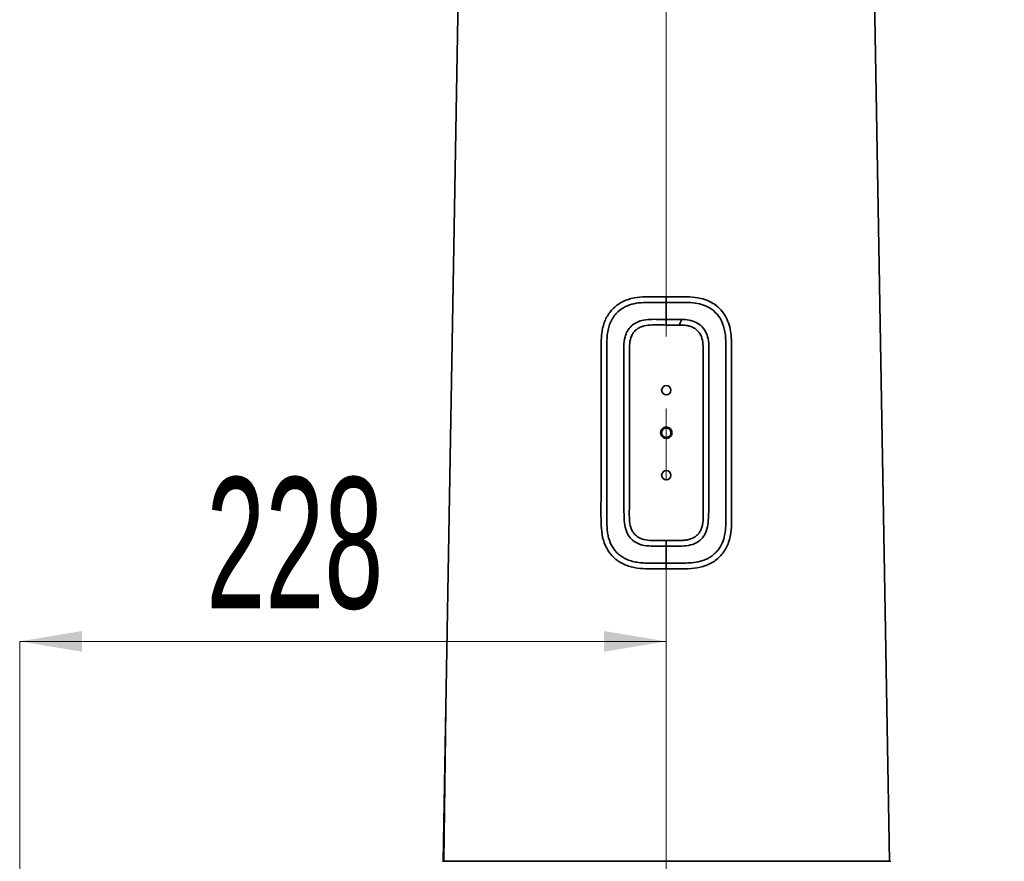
# Model space of a CAD drawing. Header units: millimetres. Extents: x 0 to 840, y -1 to 594.
# Tile 38 of 47: x 386 to 421, y 318 to 348. Entities that reach past the tile are written whole.
import ezdxf

# ---------------------------------------------------------------- set-up
doc = ezdxf.new("R2010")
doc.units = ezdxf.units.MM
doc.linetypes.add('CENTERX2', pattern=[20.32, 12.7, -2.54, 2.54, -2.54])
doc.layers.get('0').update_dxf_attribs({"lineweight": 18})
doc.layers.add('中心线层', color=6, linetype='CENTERX2', lineweight=25)
doc.layers.add('标注层', color=150, linetype='Continuous', lineweight=18)
doc.styles.add('SLDTEXTSTYLE0', font='txt', dxfattribs={"width": 0.605})
doc.dimstyles.new('SLDDIMSTYLE1', dxfattribs={"dimtxt": 4.622974, "dimasz": 2.2, "dimexe": 0, "dimexo": 0.0625, "dimgap": 1.155743, "dimtad": 1, "dimlfac": 10, "dimrnd": 1e-09, "dimzin": 12, "dimdsep": 46, "dimtxsty": 'SLDTEXTSTYLE0', "dimcen": 0.09, "dimdle": 4.4, "dimadec": 0, "dimazin": 3, "dimtfac": 1, "dimtdec": 3, "dimtofl": 0, "dimtmove": 0, "dimatfit": 3, "dimfxl": 1, "dimfrac": 2, "dimtolj": 1, "dimarcsym": 0})

# ---------------------------------------------------------------- blocks, each defined once
blk = doc.blocks.new('*X8')
at = {"layer": '标注层', "linetype": 'Continuous'}
for points in [[(385.906, 326.182), (388.106, 325.815), (388.106, 326.548)], [(408.706, 326.182), (406.506, 325.815), (406.506, 326.548)]]:
    blk.add_hatch(color=0, dxfattribs=at).paths.add_polyline_path(points, flags=0)
at = {"layer": '标注层', "color": 0, "linetype": 'Continuous'}
for p, q in [((408.706, 326.182), (385.906, 326.182)), ((385.906, 316.27), (385.906, 326.182)), ((408.706, 314.631), (408.706, 326.182))]:
    blk.add_line(p, q, dxfattribs=at)
at = {"layer": '标注层', "color": 0, "insert": (395.606, 329.623), "char_height": 4.623, "width": 11.1251, "attachment_point": 5, "style": 'SLDTEXTSTYLE0'}
blk.add_mtext('228', dxfattribs=at)
blk = doc.blocks.new('*X10')
at = {"layer": '标注层', "linetype": 'Continuous'}
for points in [[(445.234, 403.643), (444.867, 401.443), (445.6, 401.443)], [(445.234, 303.643), (444.867, 305.843), (445.6, 305.843)]]:
    blk.add_hatch(color=0, dxfattribs=at).paths.add_polyline_path(points, flags=0)
at = {"layer": '标注层', "color": 0, "linetype": 'Continuous'}
for p, q in [((418.436, 403.643), (445.234, 403.643)), ((445.234, 303.643), (445.234, 403.643)), ((399.219, 303.643), (445.234, 303.643))]:
    blk.add_line(p, q, dxfattribs=at)
at = {"layer": '标注层', "color": 0, "insert": (441.779, 353.643), "char_height": 4.623, "width": 14.68763, "attachment_point": 5, "rotation": 90, "style": 'SLDTEXTSTYLE0'}
blk.add_mtext('1000', dxfattribs=at)

msp = doc.modelspace()

# ---------------------------------------------------------------- linework, layer by layer
at = {"color": 0, "linetype": 'Continuous', "lineweight": 35}
for p, q in [((401.68, 366.6011), (400.8391, 318.4237)), ((416.5736, 318.4237), (415.7326, 366.6011)), ((408.7063, 338.3407), (408.7063, 338.1407)), ((408.7063, 337.5407), (408.7063, 338.1407)), ((408.7063, 337.5407), (408.7063, 337.3407)), ((408.7063, 337.3407), (409.1706, 337.3407)), ((408.7063, 329.7433), (408.7063, 329.5433)), ((408.7063, 328.9433), (408.7063, 328.7433)), ((400.9329, 323.8015), (400.8605, 318.4237)), ((400.9349, 323.9168), (400.9342, 323.8591))]:
    msp.add_line(p, q, dxfattribs=at)
msp.add_lwpolyline([(408.7063, 328.9433), (408.7063, 329.2433), (408.7063, 329.5433)], dxfattribs=at)
for centre in [(408.7063, 335.042), (408.7063, 332.042)]:
    msp.add_circle(centre, 0.165, dxfattribs=at)
for points, knots in [([(408.7063, 328.7433), (408.5681, 328.7435), (408.2917, 328.7439), (407.8783, 328.7406), (407.4688, 328.7923), (407.0849, 328.9416), (406.7637, 329.1997), (406.5408, 329.5488), (406.4263, 329.9495), (406.3933, 330.5806), (406.411, 331.4245), (406.405, 332.4828), (406.4065, 333.3844), (406.4063, 334.1321), (406.4063, 334.7258), (406.4063, 335.3195), (406.4064, 335.9135), (406.4062, 336.5147), (406.407, 337.0605), (406.5381, 337.5298), (406.761, 337.8816), (407.083, 338.1415), (407.4677, 338.2915), (407.8777, 338.3434), (408.2913, 338.3401), (408.568, 338.3405), (408.7063, 338.3407)], [0, 0, 0, 0, 0.4133171, 0.8265696, 1.2392634, 1.6513464, 2.0630441, 2.4747597, 2.8869596, 3.2998779, 4.3601105, 5.4125332, 6.4649649, 7.0569555, 7.6489403, 8.2409251, 8.8329158, 9.4249182, 10.0420908, 10.4546317, 10.8666638, 11.2786922, 11.6911236, 12.1041845, 12.5177969, 12.9314718, 12.9314718, 12.9314718, 12.9314718]), ([(408.7063, 338.3407), (408.8422, 338.3405), (409.1141, 338.34), (409.5205, 338.3435), (409.8904, 338.2997), (410.2094, 338.1922), (410.4693, 338.0368), (410.6862, 337.8245), (410.8479, 337.5657), (410.9498, 337.2767), (410.9983, 336.9738), (411.0077, 336.671), (411.0047, 336.0814), (411.0072, 335.0749), (411.006, 333.6489), (411.0064, 332.0932), (411.0063, 331.056), (411.0063, 330.5375)], [0, 0, 0, 0, 0.4068579, 0.8136603, 1.2199616, 1.5246594, 1.8292144, 2.1336864, 2.4381853, 2.742826, 3.047682, 3.3527517, 3.6488359, 4.8132886, 6.3658943, 7.9184967, 9.471093, 9.471093, 9.471093, 9.471093]), ([(406.6198, 330.1821), (406.6146, 330.2527), (406.6025, 330.4154), (406.6071, 330.6491), (406.606, 330.9116), (406.6064, 331.1955), (406.6063, 331.4598), (406.6063, 331.6753), (406.6063, 331.8278), (406.6063, 331.9804), (406.6063, 332.1329), (406.6063, 332.2855), (406.6063, 332.438), (406.6063, 332.6128), (406.6063, 332.8345), (406.6063, 333.1278), (406.6063, 333.4081), (406.6063, 333.6552), (406.6063, 333.849), (406.6063, 334.0564), (406.6063, 334.2774), (406.6063, 334.512), (406.6063, 334.7603), (406.6064, 335.1262), (406.6059, 335.5926), (406.6075, 336.1408), (406.6025, 336.6424), (406.6177, 337.0341), (406.6861, 337.3152), (406.7631, 337.503), (406.8657, 337.6671), (407.0251, 337.8447), (407.256, 338), (407.5708, 338.1047), (407.8838, 338.14), (408.1714, 338.1409), (408.3844, 338.1407), (408.5315, 338.1407), (408.6218, 338.1407), (408.6746, 338.1407), (408.6983, 338.1407), (408.7043, 338.1407), (408.7058, 338.1407), (408.7062, 338.1407), (408.7063, 338.1407), (408.7063, 338.1407), (408.7063, 338.1407), (408.7063, 338.1407), (408.7063, 338.1407)], [0, 0, 0, 0, 0.2119333, 0.4887071, 0.6997069, 0.9984813, 1.339164, 1.4915064, 1.6438488, 1.7961883, 1.9485247, 2.1008641, 2.2532006, 2.405543, 2.6243875, 2.9172695, 3.2841769, 3.4640892, 3.6575959, 3.8647031, 4.0854106, 4.3197186, 4.567627, 4.8291298, 5.4159353, 5.9648916, 6.4709361, 6.920739, 7.1322468, 7.3346961, 7.5281365, 7.7125911, 8.0536315, 8.3593069, 8.7112426, 8.9995454, 9.2238594, 9.3500785, 9.4402786, 9.4944642, 9.508051, 9.511467, 9.5123314, 9.5125516, 9.5126096, 9.5126245, 9.512629, 9.5126319, 9.5126319, 9.5126319, 9.5126319]), ([(408.7063, 338.1407), (408.7063, 338.1407), (408.7063, 338.1407), (408.7063, 338.1407), (408.7063, 338.1407), (408.7064, 338.1407), (408.7068, 338.1407), (408.7082, 338.1407), (408.7139, 338.1407), (408.7367, 338.1407), (408.8277, 338.1407), (408.9864, 338.1407), (409.2199, 338.1408), (409.4964, 338.1408), (409.7976, 338.1123), (410.1036, 338.0228), (410.3862, 337.8557), (410.6259, 337.579), (410.7728, 337.2028), (410.8123, 336.7646), (410.8044, 336.2844), (410.8069, 335.7595), (410.8061, 335.1015), (410.8064, 334.3568), (410.8063, 333.5681), (410.8063, 332.8715), (410.8063, 332.2669), (410.8063, 331.7757), (410.8063, 331.3883), (410.8063, 331.0954), (410.8062, 330.8782), (410.8062, 330.7274), (410.8062, 330.6335), (410.8062, 330.5778), (410.8062, 330.5519), (410.8062, 330.545), (410.8062, 330.5429), (410.8062, 330.5422), (410.8062, 330.5419)], [0, 0, 0, 0, 0.0000015, 0.0000045, 0.0000164, 0.0000684, 0.0002708, 0.0010833, 0.0043317, 0.0173253, 0.0692885, 0.277116, 0.4926382, 0.7697132, 1.1080513, 1.4019582, 1.7299385, 2.0919541, 2.4886068, 2.9207614, 3.4009925, 3.928757, 4.49293, 5.3725381, 6.160197, 6.8559362, 7.4597381, 7.9715997, 8.3279255, 8.620406, 8.8490441, 8.9786578, 9.0723811, 9.1303714, 9.1456018, 9.1498581, 9.1511588, 9.1519059, 9.1519059, 9.1519059, 9.1519059]), ([(407.2076, 330.9005), (407.2066, 331.5778), (407.2047, 332.9321), (407.2054, 334.4219), (407.2059, 335.37), (407.2052, 335.7767), (407.2079, 336.181), (407.1986, 336.5642), (407.2278, 336.8866), (407.3241, 337.1307), (407.4565, 337.3054), (407.635, 337.4322), (407.8623, 337.5162), (408.1275, 337.5452), (408.4166, 337.5397), (408.6097, 337.5404), (408.7063, 337.5407)], [0, 0, 0, 0, 2.0324011, 4.0642086, 4.4708384, 4.8776947, 5.2848372, 5.6833826, 6.0297233, 6.2463439, 6.4624349, 6.6783173, 6.8944821, 7.1831791, 7.4728453, 7.7626925, 7.7626925, 7.7626925, 7.7626925]), ([(408.7063, 337.5407), (408.7651, 337.5407), (408.8356, 337.5407), (408.9068, 337.5407), (408.9195, 337.5407), (408.9204, 337.5407), (408.9207, 337.5407), (408.9207, 337.5407), (408.9208, 337.5407), (408.9208, 337.5407), (408.9453, 337.5407), (409.0523, 337.5408), (409.1594, 337.5404), (409.242, 337.5401)], [0, 0, 0, 0, 0.17629927, 0.21159248, 0.21352657, 0.21428799, 0.21437292, 0.21441464, 0.2144206, 0.21442358, 0.21442507, 0.28791867, 0.53565597, 0.53565597, 0.53565597, 0.53565597]), ([(409.242, 337.5401), (409.3308, 337.5356), (409.5083, 337.5267), (409.7646, 337.444), (409.984, 337.2856), (410.1294, 337.0568), (410.2124, 336.7416), (410.2046, 336.345), (410.2071, 335.8798), (410.2064, 335.3984), (410.2065, 334.5746), (410.2076, 333.4949), (410.2031, 332.1597), (410.2148, 331.2236), (410.1952, 330.6019), (410.1826, 330.2939), (410.1146, 330.0434), (410.0108, 329.8666), (409.872, 329.7138), (409.6393, 329.587), (409.3298, 329.5374), (409.0182, 329.5448), (408.8103, 329.5438), (408.7063, 329.5433)], [0, 0, 0, 0, 0.2664453, 0.5320383, 0.7969948, 1.0623793, 1.3287031, 1.7640433, 2.2459355, 2.7273922, 3.2085091, 4.7194419, 5.9683774, 7.2171353, 7.528291, 7.8363029, 8.1416037, 8.2947692, 8.4485326, 8.7566439, 9.0674296, 9.3795029, 9.6916897, 9.6916897, 9.6916897, 9.6916897]), ([(409.242, 337.5401), (409.2388, 337.5244), (409.232, 337.4902), (409.2059, 337.4416), (409.18, 337.3926), (409.1736, 337.357), (409.1706, 337.3407)], [0, 0, 0, 0, 0.04906684, 0.10676078, 0.1642784, 0.21297721, 0.21297721, 0.21297721, 0.21297721]), ([(408.7063, 329.7433), (408.5137, 329.7366), (408.225, 329.7266), (407.8855, 329.7731), (407.7096, 329.8552), (407.5966, 329.945), (407.51, 330.0605), (407.4321, 330.2382), (407.3887, 330.5884), (407.4065, 330.8942), (407.4063, 331.1178), (407.4063, 331.1825), (407.4063, 331.3985), (407.4063, 332.2009), (407.4063, 333.9486), (407.4062, 335.5438), (407.4063, 336.5401), (407.4065, 336.5709), (407.4096, 336.6906), (407.4363, 336.8595), (407.5162, 337.0341), (407.6044, 337.1467), (407.7179, 337.2336), (407.8931, 337.3128), (408.2295, 337.3567), (408.5155, 337.3471), (408.7063, 337.3407)], [0, 0, 0, 0, 0.5788297, 0.8672703, 1.0157723, 1.1560323, 1.2960435, 1.4448259, 1.7333204, 2.3426926, 2.3647544, 2.4044592, 2.5367975, 3.013183, 4.8127871, 7.782617, 7.8009905, 7.8033341, 7.8750018, 8.1607687, 8.3080265, 8.4468579, 8.5857941, 8.7329488, 9.0187364, 9.5921219, 9.5921219, 9.5921219, 9.5921219]), ([(409.1706, 337.3407), (409.1976, 337.3408), (409.2558, 337.3408), (409.3447, 337.3352), (409.4526, 337.3202), (409.57, 337.2898), (409.6927, 337.2338), (409.7988, 337.1549), (409.9132, 337.0173), (409.9936, 336.8042), (410.0096, 336.5406), (410.0058, 336.3111), (410.0064, 336.1099), (410.0063, 335.9635), (410.0063, 335.8343), (410.0063, 335.7172), (410.0063, 335.5423), (410.0063, 335.2988), (410.0063, 334.929), (410.0063, 334.4382), (410.0063, 333.8112), (410.0063, 333.196), (410.0063, 332.6475), (410.0063, 332.2209), (410.0063, 331.8545), (410.0063, 331.5483), (410.0063, 331.3023), (410.0063, 331.1036), (410.0063, 330.9766), (410.0063, 330.9098), (410.0063, 330.8975), (410.0063, 330.8907), (410.0063, 330.8572), (410.0063, 330.7956), (410.0064, 330.6947), (410.0063, 330.5953), (410.0064, 330.4883), (409.9986, 330.3751), (409.9753, 330.2444), (409.9286, 330.1127), (409.8616, 330.0002), (409.7727, 329.9063), (409.6612, 329.8326), (409.5344, 329.7829), (409.3976, 329.7536), (409.2717, 329.7428), (409.1593, 329.7434), (409.0491, 329.7433), (408.9358, 329.7433), (408.8163, 329.7433), (408.743, 329.7433), (408.7063, 329.7433)], [0, 0, 0, 0, 0.081068, 0.1743943, 0.2671612, 0.4076416, 0.5369381, 0.669386, 0.8008251, 1.0694239, 1.3343993, 1.5899338, 1.7586166, 1.938217, 2.0292127, 2.1464022, 2.2897856, 2.5539718, 2.8770927, 3.3995979, 4.0268785, 4.7589285, 5.2459263, 5.6726955, 6.0392452, 6.3455664, 6.591665, 6.777538, 6.9420023, 6.9726651, 6.9780851, 6.9788633, 6.9930752, 7.0784809, 7.1638837, 7.2958575, 7.3768185, 7.4847874, 7.6361536, 7.7737256, 7.9019658, 8.0263422, 8.1585044, 8.2997443, 8.4323484, 8.5773098, 8.6780043, 8.7694666, 8.9079993, 9.0180695, 9.1281098, 9.1281098, 9.1281098, 9.1281098]), ([(408.7063, 333.742), (408.7288, 333.7398), (408.7739, 333.7354), (408.8337, 333.7008), (408.8792, 333.65), (408.9052, 333.5866), (408.9088, 333.5184), (408.8896, 333.4527), (408.8497, 333.3971), (408.7936, 333.3578), (408.7427, 333.3436), (408.6909, 333.3408), (408.6389, 333.3496), (408.5791, 333.3828), (408.5336, 333.4339), (408.5075, 333.4971), (408.5038, 333.5654), (408.523, 333.631), (408.5628, 333.6867), (408.6188, 333.726), (408.6698, 333.7408), (408.6993, 333.7418), (408.7063, 333.742)], [0, 0, 0, 0, 0.0674327, 0.1349021, 0.2022818, 0.2696079, 0.3369094, 0.4042255, 0.4716006, 0.5390623, 0.6065432, 0.6275159, 0.694831, 0.7621532, 0.829533, 0.8968522, 0.9641526, 1.0314731, 1.0988501, 1.1663149, 1.2337926, 1.2550341, 1.2550341, 1.2550341, 1.2550341]), ([(408.7063, 333.707), (408.7249, 333.7052), (408.762, 333.7015), (408.8114, 333.6731), (408.8489, 333.6312), (408.8704, 333.5789), (408.8733, 333.5225), (408.8575, 333.4683), (408.8246, 333.4225), (408.7784, 333.3901), (408.7363, 333.3783), (408.6937, 333.376), (408.6506, 333.3833), (408.6013, 333.4107), (408.5637, 333.4529), (408.5423, 333.5051), (408.5393, 333.5615), (408.5551, 333.6157), (408.5881, 333.6616), (408.6343, 333.6938), (408.6763, 333.706), (408.7005, 333.7068), (408.7063, 333.707)], [0, 0, 0, 0, 0.055588, 0.1111782, 0.1667639, 0.2223531, 0.2779413, 0.3335317, 0.389122, 0.4447076, 0.5002963, 0.5177177, 0.5733058, 0.628896, 0.6844817, 0.7400708, 0.795659, 0.8512494, 0.9068349, 0.9624239, 1.0180126, 1.035434, 1.035434, 1.035434, 1.035434]), ([(408.7063, 329.5433), (408.6027, 329.5437), (408.3956, 329.5446), (408.0852, 329.5371), (407.7768, 329.5856), (407.5443, 329.7104), (407.4049, 329.8615), (407.3, 330.0367), (407.2304, 330.2856), (407.2166, 330.5922), (407.2106, 330.7974), (407.2076, 330.9005)], [0, 0, 0, 0, 0.3111664, 0.6222262, 0.9320459, 1.2391832, 1.392428, 1.5450596, 1.8491986, 2.1559449, 2.465906, 2.465906, 2.465906, 2.465906]), ([(410.8062, 330.5419), (410.8062, 330.5419), (410.8062, 330.5419), (410.8062, 330.5419), (410.8062, 330.5419), (410.8062, 330.5418), (410.8062, 330.5412), (410.8062, 330.5392), (410.8062, 330.5309), (410.8062, 330.4983), (410.8062, 330.426), (410.8044, 330.3022), (410.7955, 330.1289), (410.7651, 329.9078), (410.6875, 329.6464), (410.5569, 329.423), (410.3996, 329.2575), (410.2506, 329.1467), (410.0851, 329.0624), (409.8681, 328.9896), (409.6137, 328.95), (409.3422, 328.9425), (409.1194, 328.9434), (408.946, 328.9432), (408.8221, 328.9433), (408.7497, 328.9433), (408.7172, 328.9433), (408.709, 328.9433), (408.707, 328.9433), (408.7065, 328.9433), (408.7064, 328.9433), (408.7063, 328.9433), (408.7063, 328.9433), (408.7063, 328.9433), (408.7063, 328.9433)], [0, 0, 0, 0, 0.0000031, 0.000009, 0.0000268, 0.0001039, 0.0004032, 0.0015945, 0.0063303, 0.0250779, 0.0986932, 0.2219981, 0.3945254, 0.6162548, 0.8869655, 1.206368, 1.3848873, 1.5756913, 1.7665432, 1.9451455, 2.2651802, 2.5362759, 2.7581404, 2.9307108, 3.0539453, 3.1279199, 3.1464256, 3.1510543, 3.1522129, 3.1525019, 3.1525745, 3.1525937, 3.1525982, 3.1525996, 3.1525996, 3.1525996, 3.1525996]), ([(411.0063, 330.5375), (411.0058, 330.392), (411.0047, 330.1013), (410.9346, 329.7417), (410.8205, 329.4762), (410.7051, 329.2935), (410.5614, 329.1334), (410.3931, 328.9999), (410.2052, 328.8958), (409.9362, 328.7962), (409.5774, 328.7411), (409.1426, 328.7438), (408.8518, 328.7435), (408.7063, 328.7433)], [0, 0, 0, 0, 0.4329994, 0.8651562, 1.081557, 1.2979368, 1.5143017, 1.7306793, 1.9470765, 2.1635137, 2.5958631, 3.0289301, 3.4621094, 3.4621094, 3.4621094, 3.4621094]), ([(408.7063, 328.9433), (408.5766, 328.9435), (408.3254, 328.9439), (407.9985, 328.9411), (407.7302, 328.9596), (407.5175, 328.9986), (407.275, 329.0793), (407.0661, 329.2062), (406.9036, 329.3706), (406.7689, 329.5594), (406.6799, 329.7779), (406.6385, 329.9781), (406.6259, 330.0724), (406.6212, 330.1161), (406.6193, 330.1353), (406.6181, 330.1499), (406.6169, 330.1647), (406.6186, 330.1747), (406.6198, 330.1821)], [0, 0, 0, 0, 0.386851, 0.7487195, 0.9760467, 1.1922192, 1.3972555, 1.7453743, 1.9199168, 2.0944528, 2.4427366, 2.6173673, 2.7047149, 2.7265552, 2.7483945, 2.7623296, 2.7702345, 2.7925143, 2.7925143, 2.7925143, 2.7925143]), ([(415.5937, 318.4237), (415.4699, 318.4237), (415.2223, 318.4237), (414.7739, 318.4237), (414.265, 318.4237), (413.6864, 318.4237), (413.0468, 318.4237), (412.3525, 318.4237), (411.6126, 318.4237), (410.8377, 318.4237), (410.0401, 318.4237), (409.2326, 318.4237), (408.4281, 318.4237), (407.6389, 318.4237), (406.876, 318.4237), (406.1527, 318.4237), (405.4687, 318.4237), (404.8224, 318.4237), (404.2084, 318.4237), (403.6233, 318.4237), (403.0691, 318.4237), (402.5514, 318.4237), (402.0842, 318.4237), (401.6776, 318.4237), (401.3407, 318.4237), (401.0795, 318.4237), (400.9031, 318.4237), (400.8101, 318.4237), (400.8109, 318.4237), (400.8113, 318.4237)], [0, 0, 0, 0, 0.5145159, 1.0290512, 1.5676298, 2.1198777, 2.6835726, 3.2561687, 3.8348572, 4.4166379, 4.9984197, 5.5771067, 6.1497022, 6.7133975, 7.2656463, 7.804224, 8.3187306, 8.8332752, 9.3477817, 9.8623257, 10.4009036, 10.9531525, 11.5168476, 12.0894437, 12.6681305, 13.2499118, 13.8316934, 14.4103804, 14.7824362, 14.7824362, 14.7824362, 14.7824362]), ([(416.6014, 318.4237), (416.6039, 318.4237), (416.6135, 318.4237), (416.548, 318.4237), (416.4097, 318.4237), (416.1981, 318.4237), (415.9321, 318.4237), (415.7065, 318.4237), (415.5937, 318.4237)], [0, 0, 0, 0, 0.0706622, 0.2692855, 0.4638756, 0.6536486, 0.8349432, 1.0162443, 1.0162443, 1.0162443, 1.0162443])]:
    msp.add_open_spline(points, degree=3, knots=knots, dxfattribs=at)
at = {"layer": '中心线层', "color": 6, "linetype": 'CENTERX2', "lineweight": 18}
msp.add_line((408.7063, 296.2924), (408.7063, 393.1583), dxfattribs=at)

# ---------------------------------------------------------------- dimensions: what is measured, and where the dimension line sits
at = {"layer": '标注层', "color": 0}
dim = msp.add_linear_dim(base=(445.2336, 403.6434), p1=(399.1566, 303.643), p2=(418.3736, 403.6434), angle=90, dimstyle='SLDDIMSTYLE1', override={"dimsah": 1, "dimtzin": 12}, dxfattribs=at)
dim.commit()
dim.dimension.update_dxf_attribs({"geometry": '*X10', "text_midpoint": (441.7793, 353.6432), "dimtype": 160})
dim = msp.add_linear_dim(base=(385.906, 326.1815), p1=(408.7063, 314.5683), p2=(385.906, 316.2078), dimstyle='SLDDIMSTYLE1', override={"dimsah": 1, "dimtzin": 12}, dxfattribs=at)
dim.commit()
dim.dimension.update_dxf_attribs({"geometry": '*X8', "text_midpoint": (395.6063, 329.6229), "dimtype": 160})

doc.saveas('drawing.dxf')
